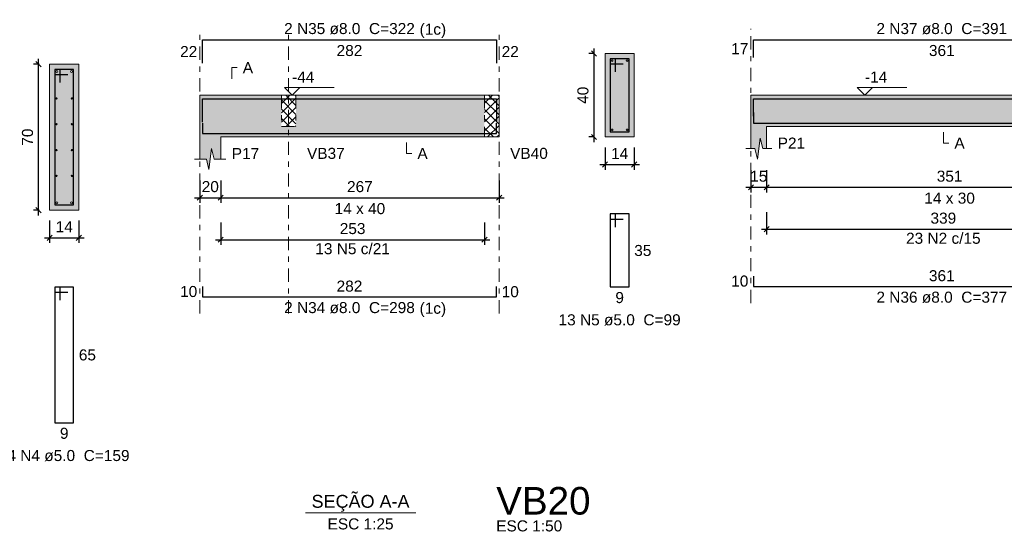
# Model space of a CAD drawing. Header units: millimetres. Extents: x 0 to 119, y 0 to 84.
# Tile 19 of 31: x 51 to 70, y 64 to 74. Entities that reach past the tile are written whole.
import ezdxf

# ---------------------------------------------------------------- set-up
doc = ezdxf.new("R2010")
doc.units = ezdxf.units.MM
doc.header["$MEASUREMENT"] = 0
doc.linetypes.add('DASHDOT', pattern=[2.54, 1.27, -0.635, 0, -0.635])
doc.linetypes.add('NULL', pattern=[0])
doc.layers.get('0').update_dxf_attribs({"lineweight": 18})
for name, color, linetype, lineweight in [('Descrição da armadura', 7, 'Continuous', 0), ('DT-Barras na forma', 2, 'Continuous', 30), ('DT-Barras no corte', 5, 'Continuous', 5), ('DT-Barras rebatidas', 2, 'Continuous', 30), ('DT-Cotas', 9, 'Continuous', 5), ('DT-Forma', 5, 'Continuous', 5), ('DT-Hachura forma vigas', 254, 'Continuous', 5), ('DT-Hachura intersecção vigas', 9, 'Continuous', 5), ('DT-Hachura seção vigas', 254, 'Continuous', 5), ('DT-Pontilhado', 9, 'DASHDOT', 5), ('DT-Textos', 7, 'Continuous', 5), ('DT-Título', 3, 'Continuous', 20), ('Textos armaduras', 7, 'Continuous', 0)]:
    doc.layers.add(name, color=color, linetype=linetype, lineweight=lineweight)
doc.styles.add('Arial', font='txt')
doc.dimstyles.new('UM_25.000000', dxfattribs={"dimtxt": 0.18, "dimasz": 0.1, "dimexe": 0.1, "dimexo": 0.2, "dimgap": 0, "dimtad": 1, "dimtih": 1, "dimtoh": 1, "dimdec": 1, "dimlfac": 25, "dimzin": 0, "dimdsep": 46, "dimtxsty": 'Standard', "dimcen": 0.09, "dimdle": 0.1, "dimadec": 1, "dimazin": 2, "dimtfac": 1, "dimtdec": 4, "dimtofl": 0, "dimtmove": 0, "dimatfit": 3, "dimfxl": 1, "dimtolj": 1, "dimarcsym": 0})
doc.dimstyles.new('UM_50.000000', dxfattribs={"dimtxt": 0.18, "dimasz": 0.1, "dimexe": 0.1, "dimexo": 0.2, "dimgap": 0, "dimtad": 1, "dimtih": 1, "dimtoh": 1, "dimdec": 1, "dimlfac": 50, "dimzin": 0, "dimdsep": 46, "dimtxsty": 'Standard', "dimcen": 0.09, "dimdle": 0.1, "dimadec": 1, "dimazin": 2, "dimtfac": 1, "dimtdec": 4, "dimtofl": 0, "dimtmove": 0, "dimatfit": 3, "dimfxl": 1, "dimtolj": 1, "dimarcsym": 0})

# ---------------------------------------------------------------- blocks, each defined once
blk = doc.blocks.new('_Oblique')
at = {"color": 0, "linetype": 'ByBlock', "lineweight": -2}
blk.add_line((-0.5, -0.5), (0.5, 0.5), dxfattribs=at)
blk = doc.blocks.new('*D73')
at = {"layer": 'Defpoints', "color": 0}
for p in [(50.992634, 73.20082), (51.204434, 73.20082), (51.204434, 70.40082)]:
    blk.add_point(p, dxfattribs=at)
at = {"layer": 'DT-Cotas', "color": 0, "lineweight": -2}
for p, q in [((50.992634, 70.30082), (50.992634, 73.30082)), ((51.004434, 73.20082), (50.892634, 73.20082)), ((51.004434, 70.40082), (50.892634, 70.40082))]:
    blk.add_line(p, q, dxfattribs=at)
at = {"layer": 'DT-Cotas', "color": 0, "lineweight": -2, "xscale": 0.1, "yscale": 0.1, "zscale": 0.1}
for p, rotation in [((50.992634, 73.20082), 90), ((50.992634, 70.40082), 270)]:
    blk.add_blockref('_Oblique', p, dxfattribs=dict(at, rotation=rotation))
at = {"layer": 'DT-Cotas', "color": 7, "insert": (50.780834, 71.80082), "char_height": 0.2118, "attachment_point": 5, "rotation": 90, "style": 'Arial'}
blk.add_mtext('\\A1;70', dxfattribs=at)
blk = doc.blocks.new('*D74')
at = {"layer": 'Defpoints', "color": 0}
for p in [(51.204434, 70.40082), (51.764434, 70.40082), (51.764434, 69.87132)]:
    blk.add_point(p, dxfattribs=at)
at = {"layer": 'DT-Cotas', "color": 0, "lineweight": -2}
for p, q in [((51.204434, 70.20082), (51.204434, 69.77132)), ((51.764434, 70.20082), (51.764434, 69.77132)), ((51.104434, 69.87132), (51.864434, 69.87132))]:
    blk.add_line(p, q, dxfattribs=at)
at = {"layer": 'DT-Cotas', "color": 0, "lineweight": -2, "xscale": 0.1, "yscale": 0.1, "zscale": 0.1, "rotation": 180}
blk.add_blockref('_Oblique', (51.204434, 69.87132), dxfattribs=at)
at = {"layer": 'DT-Cotas', "color": 0, "lineweight": -2, "xscale": 0.1, "yscale": 0.1, "zscale": 0.1}
blk.add_blockref('_Oblique', (51.764434, 69.87132), dxfattribs=at)
at = {"layer": 'DT-Cotas', "color": 7, "insert": (51.484434, 70.08312), "char_height": 0.2118, "attachment_point": 5, "rotation": 0.0057296, "style": 'Arial'}
blk.add_mtext('\\A1;14', dxfattribs=at)
blk = doc.blocks.new('*D77')
at = {"layer": 'Defpoints', "color": 0}
for p in [(54.086462, 71.16826), (54.486462, 71.16826), (54.486462, 70.63876)]:
    blk.add_point(p, dxfattribs=at)
at = {"layer": 'DT-Cotas', "color": 0, "lineweight": -2}
for p, q in [((54.086462, 70.96826), (54.086462, 70.53876)), ((54.486462, 70.96826), (54.486462, 70.53876)), ((53.986462, 70.63876), (54.586462, 70.63876))]:
    blk.add_line(p, q, dxfattribs=at)
at = {"layer": 'DT-Cotas', "color": 0, "lineweight": -2, "xscale": 0.1, "yscale": 0.1, "zscale": 0.1, "rotation": 180}
blk.add_blockref('_Oblique', (54.086462, 70.63876), dxfattribs=at)
at = {"layer": 'DT-Cotas', "color": 0, "lineweight": -2, "xscale": 0.1, "yscale": 0.1, "zscale": 0.1}
blk.add_blockref('_Oblique', (54.486462, 70.63876), dxfattribs=at)
at = {"layer": 'DT-Cotas', "color": 7, "insert": (54.286462, 70.85056), "char_height": 0.2118, "attachment_point": 5, "rotation": 0.0057296, "style": 'Arial'}
blk.add_mtext('\\A1;20', dxfattribs=at)
blk = doc.blocks.new('*D78')
at = {"layer": 'Defpoints', "color": 0}
for p in [(54.486462, 71.16826), (59.826062, 71.16826), (59.826062, 70.63876)]:
    blk.add_point(p, dxfattribs=at)
at = {"layer": 'DT-Cotas', "color": 0, "lineweight": -2}
for p, q in [((54.486462, 70.96826), (54.486462, 70.53876)), ((59.826062, 70.96826), (59.826062, 70.53876)), ((54.386462, 70.63876), (59.926062, 70.63876))]:
    blk.add_line(p, q, dxfattribs=at)
at = {"layer": 'DT-Cotas', "color": 0, "lineweight": -2, "xscale": 0.1, "yscale": 0.1, "zscale": 0.1, "rotation": 180}
blk.add_blockref('_Oblique', (54.486462, 70.63876), dxfattribs=at)
at = {"layer": 'DT-Cotas', "color": 0, "lineweight": -2, "xscale": 0.1, "yscale": 0.1, "zscale": 0.1}
blk.add_blockref('_Oblique', (59.826062, 70.63876), dxfattribs=at)
at = {"layer": 'DT-Cotas', "color": 7, "insert": (57.156262, 70.85056), "char_height": 0.2118, "attachment_point": 5, "rotation": 0.0057296, "style": 'Arial'}
blk.add_mtext('\\A1;267', dxfattribs=at)
blk = doc.blocks.new('*D79')
at = {"layer": 'Defpoints', "color": 0}
for p in [(61.647245, 73.40366), (61.859045, 73.40366), (61.859045, 71.80366)]:
    blk.add_point(p, dxfattribs=at)
at = {"layer": 'DT-Cotas', "color": 0, "lineweight": -2}
for p, q in [((61.647245, 71.70366), (61.647245, 73.50366)), ((61.659045, 73.40366), (61.547245, 73.40366)), ((61.659045, 71.80366), (61.547245, 71.80366))]:
    blk.add_line(p, q, dxfattribs=at)
at = {"layer": 'DT-Cotas', "color": 0, "lineweight": -2, "xscale": 0.1, "yscale": 0.1, "zscale": 0.1}
for p, rotation in [((61.647245, 73.40366), 90), ((61.647245, 71.80366), 270)]:
    blk.add_blockref('_Oblique', p, dxfattribs=dict(at, rotation=rotation))
at = {"layer": 'DT-Cotas', "color": 7, "insert": (61.435445, 72.60366), "char_height": 0.2118, "attachment_point": 5, "rotation": 90, "style": 'Arial'}
blk.add_mtext('\\A1;40', dxfattribs=at)
blk = doc.blocks.new('*D80')
at = {"layer": 'Defpoints', "color": 0}
for p in [(61.859045, 71.80366), (62.419045, 71.80366), (62.419045, 71.27416)]:
    blk.add_point(p, dxfattribs=at)
at = {"layer": 'DT-Cotas', "color": 0, "lineweight": -2}
for p, q in [((61.859045, 71.60366), (61.859045, 71.17416)), ((62.419045, 71.60366), (62.419045, 71.17416)), ((61.759045, 71.27416), (62.519045, 71.27416))]:
    blk.add_line(p, q, dxfattribs=at)
at = {"layer": 'DT-Cotas', "color": 0, "lineweight": -2, "xscale": 0.1, "yscale": 0.1, "zscale": 0.1, "rotation": 180}
blk.add_blockref('_Oblique', (61.859045, 71.27416), dxfattribs=at)
at = {"layer": 'DT-Cotas', "color": 0, "lineweight": -2, "xscale": 0.1, "yscale": 0.1, "zscale": 0.1}
blk.add_blockref('_Oblique', (62.419045, 71.27416), dxfattribs=at)
at = {"layer": 'DT-Cotas', "color": 7, "insert": (62.139045, 71.48596), "char_height": 0.2118, "attachment_point": 5, "rotation": 0.0057296, "style": 'Arial'}
blk.add_mtext('\\A1;14', dxfattribs=at)
blk = doc.blocks.new('*D81')
at = {"layer": 'Defpoints', "color": 0}
for p in [(54.486462, 70.36342), (59.546062, 70.36342), (59.546062, 69.83392)]:
    blk.add_point(p, dxfattribs=at)
at = {"layer": 'DT-Cotas', "color": 0, "lineweight": -2}
for p, q in [((54.486462, 70.16342), (54.486462, 69.73392)), ((59.546062, 70.16342), (59.546062, 69.73392)), ((54.386462, 69.83392), (59.646062, 69.83392))]:
    blk.add_line(p, q, dxfattribs=at)
at = {"layer": 'DT-Cotas', "color": 0, "lineweight": -2, "xscale": 0.1, "yscale": 0.1, "zscale": 0.1, "rotation": 180}
blk.add_blockref('_Oblique', (54.486462, 69.83392), dxfattribs=at)
at = {"layer": 'DT-Cotas', "color": 0, "lineweight": -2, "xscale": 0.1, "yscale": 0.1, "zscale": 0.1}
blk.add_blockref('_Oblique', (59.546062, 69.83392), dxfattribs=at)
at = {"layer": 'DT-Cotas', "color": 7, "insert": (57.016262, 70.04572), "char_height": 0.2118, "attachment_point": 5, "rotation": 0.0057296, "style": 'Arial'}
blk.add_mtext('\\A1;253', dxfattribs=at)
blk = doc.blocks.new('*D82')
at = {"layer": 'Defpoints', "color": 0}
for p in [(64.658585, 71.36826), (64.958585, 71.36826), (64.958585, 70.83876)]:
    blk.add_point(p, dxfattribs=at)
at = {"layer": 'DT-Cotas', "color": 0, "lineweight": -2}
for p, q in [((64.658585, 71.16826), (64.658585, 70.73876)), ((64.958585, 71.16826), (64.958585, 70.73876)), ((64.558585, 70.83876), (65.058585, 70.83876))]:
    blk.add_line(p, q, dxfattribs=at)
at = {"layer": 'DT-Cotas', "color": 0, "lineweight": -2, "xscale": 0.1, "yscale": 0.1, "zscale": 0.1, "rotation": 180}
blk.add_blockref('_Oblique', (64.658585, 70.83876), dxfattribs=at)
at = {"layer": 'DT-Cotas', "color": 0, "lineweight": -2, "xscale": 0.1, "yscale": 0.1, "zscale": 0.1}
blk.add_blockref('_Oblique', (64.958585, 70.83876), dxfattribs=at)
at = {"layer": 'DT-Cotas', "color": 7, "insert": (64.808585, 71.05056), "char_height": 0.2118, "attachment_point": 5, "rotation": 0.0057296, "style": 'Arial'}
blk.add_mtext('\\A1;15', dxfattribs=at)
blk = doc.blocks.new('*D83')
at = {"layer": 'Defpoints', "color": 0}
for p in [(64.958585, 71.36826), (71.978985, 71.36826), (71.978985, 70.83876)]:
    blk.add_point(p, dxfattribs=at)
at = {"layer": 'DT-Cotas', "color": 0, "lineweight": -2}
for p, q in [((64.958585, 71.16826), (64.958585, 70.73876)), ((71.978985, 71.16826), (71.978985, 70.73876)), ((64.858585, 70.83876), (72.078985, 70.83876))]:
    blk.add_line(p, q, dxfattribs=at)
at = {"layer": 'DT-Cotas', "color": 0, "lineweight": -2, "xscale": 0.1, "yscale": 0.1, "zscale": 0.1, "rotation": 180}
blk.add_blockref('_Oblique', (64.958585, 70.83876), dxfattribs=at)
at = {"layer": 'DT-Cotas', "color": 0, "lineweight": -2, "xscale": 0.1, "yscale": 0.1, "zscale": 0.1}
blk.add_blockref('_Oblique', (71.978985, 70.83876), dxfattribs=at)
at = {"layer": 'DT-Cotas', "color": 7, "insert": (68.468785, 71.05056), "char_height": 0.2118, "attachment_point": 5, "rotation": 0.0057296, "style": 'Arial'}
blk.add_mtext('\\A1;351', dxfattribs=at)
blk = doc.blocks.new('*D86')
at = {"layer": 'Defpoints', "color": 0}
for p in [(64.958585, 70.56342), (71.738985, 70.56342), (71.738985, 70.03392)]:
    blk.add_point(p, dxfattribs=at)
at = {"layer": 'DT-Cotas', "color": 0, "lineweight": -2}
for p, q in [((64.958585, 70.36342), (64.958585, 69.93392)), ((71.738985, 70.36342), (71.738985, 69.93392)), ((64.858585, 70.03392), (71.838985, 70.03392))]:
    blk.add_line(p, q, dxfattribs=at)
at = {"layer": 'DT-Cotas', "color": 0, "lineweight": -2, "xscale": 0.1, "yscale": 0.1, "zscale": 0.1, "rotation": 180}
blk.add_blockref('_Oblique', (64.958585, 70.03392), dxfattribs=at)
at = {"layer": 'DT-Cotas', "color": 0, "lineweight": -2, "xscale": 0.1, "yscale": 0.1, "zscale": 0.1}
blk.add_blockref('_Oblique', (71.738985, 70.03392), dxfattribs=at)
at = {"layer": 'DT-Cotas', "color": 7, "insert": (68.348785, 70.24572), "char_height": 0.2118, "attachment_point": 5, "rotation": 0.0057296, "style": 'Arial'}
blk.add_mtext('\\A1;339', dxfattribs=at)

msp = doc.modelspace()

# ---------------------------------------------------------------- hatches: boundary and pattern name
at = {"layer": 'DT-Hachura forma vigas', "linetype": 'Continuous'}
for points in [[(55.9299, 72.0037), (55.6499, 72.0037), (55.6499, 72.6037), (54.2865, 72.6037), (54.0865, 72.6037), (54.0865, 71.8037), (54.0865, 71.3801), (54.2115, 71.3801), (54.2615, 71.1801), (54.3115, 71.5801), (54.3615, 71.3801), (54.4865, 71.3801), (54.4865, 71.8037), (55.6499, 71.8037), (55.9299, 71.8037), (59.5461, 71.8037), (59.5461, 72.6037), (55.9299, 72.6037), (55.9299, 72.0037)], [(64.9586, 72.0037), (71.739, 72.0037), (71.739, 72.6037), (64.9586, 72.6037), (64.6586, 72.6037), (64.6586, 72.0037), (64.6586, 71.5801), (64.7336, 71.5801), (64.7836, 71.3801), (64.8336, 71.7801), (64.8836, 71.5801), (64.9586, 71.5801), (64.9586, 72.0037)]]:
    msp.add_hatch(color=254, dxfattribs=at).paths.add_polyline_path(points)
at = {"layer": 'DT-Hachura intersecção vigas', "linetype": 'Continuous'}
h = msp.add_hatch(dxfattribs=at)
h.set_pattern_fill('ANSI37', color=9, style=0)
h.paths.add_polyline_path([(55.6499, 72.0037), (55.9299, 72.0037), (55.9299, 72.6037), (55.6499, 72.6037), (55.6499, 72.0037)])
h = msp.add_hatch(dxfattribs=at)
h.set_pattern_fill('ANSI37', color=9, style=0)
h.paths.add_polyline_path([(59.5461, 71.8037), (59.8261, 71.8037), (59.8261, 72.6037), (59.5461, 72.6037), (59.5461, 71.8037)])
at = {"layer": 'DT-Hachura seção vigas', "linetype": 'Continuous'}
for points in [[(61.859, 71.8037), (61.859, 71.8037), (62.419, 71.8037), (62.419, 73.4037), (61.859, 73.4037), (61.859, 71.8037)], [(51.2044, 70.4008), (51.2044, 70.4008), (51.7644, 70.4008), (51.7644, 73.2008), (51.2044, 73.2008), (51.2044, 70.4008)]]:
    msp.add_hatch(color=254, dxfattribs=at).paths.add_polyline_path(points)

# ---------------------------------------------------------------- linework, layer by layer
at = {"layer": 'DT-Barras na forma'}
for p, q in [((62.059, 73.3037), (61.959, 73.3037)), ((61.959, 73.3037), (61.959, 71.9037)), ((62.319, 73.3037), (61.959, 73.3037)), ((61.959, 73.3037), (61.959, 73.2037)), ((62.059, 73.0537), (62.059, 73.3037)), ((62.319, 71.9037), (62.319, 73.3037)), ((51.4044, 73.1008), (51.3044, 73.1008)), ((51.3044, 73.1008), (51.3044, 70.5008)), ((51.6644, 73.1008), (51.3044, 73.1008)), ((51.3044, 73.1008), (51.3044, 73.0008)), ((51.4044, 72.8508), (51.4044, 73.1008)), ((51.6644, 70.5008), (51.6644, 73.1008)), ((61.959, 73.2037), (62.209, 73.2037)), ((51.3044, 73.0008), (51.5544, 73.0008)), ((61.959, 71.9037), (62.319, 71.9037)), ((51.3044, 70.5008), (51.6644, 70.5008))]:
    msp.add_line(p, q, dxfattribs=at)
for points in [[(54.1365, 72.0897), (54.1365, 72.5357), (59.7761, 72.5357), (59.7761, 72.0897)], [(64.7086, 72.2012), (64.7086, 72.5357), (71.929, 72.5357), (71.929, 72.2012)], [(64.7086, 72.2717), (64.7086, 72.0717), (71.929, 72.0717), (71.929, 72.2717)], [(54.1365, 72.0717), (54.1365, 71.8717), (59.7761, 71.8717), (59.7761, 72.0717)]]:
    msp.add_lwpolyline(points, dxfattribs=at)
at = {"layer": 'DT-Barras no corte'}
for centre, radius in [((61.995, 73.2677), 0.016), ((62.283, 73.2677), 0.016), ((51.3444, 73.0608), 0.02), ((51.6244, 73.0608), 0.02), ((51.337, 72.5448), 0.0126), ((51.6318, 72.5448), 0.0126), ((51.337, 72.0488), 0.0126), ((51.6318, 72.0488), 0.0126), ((61.995, 71.9397), 0.016), ((62.283, 71.9397), 0.016), ((51.337, 71.5528), 0.0126), ((51.6318, 71.5528), 0.0126), ((51.337, 71.0568), 0.0126), ((51.6318, 71.0568), 0.0126), ((51.3444, 70.5408), 0.02), ((51.6244, 70.5408), 0.02)]:
    msp.add_circle(centre, radius, dxfattribs=at)
at = {"layer": 'DT-Barras rebatidas'}
for points in [[(54.1365, 73.2193), (54.1365, 73.6653), (59.7761, 73.6653), (59.7761, 73.2193)], [(64.7086, 73.3308), (64.7086, 73.6653), (71.929, 73.6653), (71.929, 73.3308)], [(62.059, 70.077), (62.059, 70.327), (61.959, 70.327), (61.959, 68.927), (62.319, 68.927), (62.319, 70.327), (61.959, 70.327), (61.959, 70.227), (62.209, 70.227)], [(64.7086, 69.137), (64.7086, 68.937), (71.929, 68.937), (71.929, 69.137)], [(51.4044, 68.6741), (51.4044, 68.9241), (51.3044, 68.9241), (51.3044, 66.3241), (51.6644, 66.3241), (51.6644, 68.9241), (51.3044, 68.9241), (51.3044, 68.8241), (51.5544, 68.8241)], [(54.1365, 68.937), (54.1365, 68.737), (59.7761, 68.737), (59.7761, 68.937)]]:
    msp.add_lwpolyline(points, dxfattribs=at)
at = {"layer": 'DT-Forma'}
for p, q in [((62.419, 73.4037), (61.859, 73.4037)), ((61.859, 73.4037), (61.859, 71.8037)), ((62.419, 71.8037), (62.419, 73.4037)), ((51.7644, 73.2008), (51.2044, 73.2008)), ((51.2044, 73.2008), (51.2044, 70.4008)), ((51.7644, 70.4008), (51.7644, 73.2008)), ((54.0865, 72.6037), (54.2865, 72.6037)), ((54.2865, 72.6037), (55.6499, 72.6037)), ((55.6499, 72.6037), (55.9299, 72.6037)), ((55.9299, 72.6037), (59.5461, 72.6037)), ((59.5461, 72.6037), (59.8261, 72.6037)), ((64.6586, 72.6037), (64.9586, 72.6037)), ((64.9586, 72.6037), (71.739, 72.6037)), ((64.6586, 72.0037), (64.6586, 71.5801)), ((64.9586, 71.5801), (64.9586, 72.0037)), ((64.9586, 72.0037), (71.739, 72.0037)), ((54.0865, 71.8037), (54.0865, 71.3801)), ((54.4865, 71.3801), (54.4865, 71.8037)), ((54.4865, 71.8037), (55.6499, 71.8037)), ((55.6499, 71.8037), (55.9299, 71.8037)), ((55.9299, 71.8037), (59.5461, 71.8037)), ((59.5461, 71.8037), (59.8261, 71.8037)), ((61.859, 71.8037), (62.419, 71.8037)), ((64.7836, 71.3801), (64.8336, 71.7801)), ((64.8336, 71.7801), (64.8836, 71.5801)), ((54.2615, 71.1801), (54.3115, 71.5801)), ((54.3115, 71.5801), (54.3615, 71.3801)), ((64.5586, 71.5801), (64.7336, 71.5801)), ((64.7336, 71.5801), (64.7836, 71.3801)), ((64.8836, 71.5801), (65.0586, 71.5801)), ((53.9865, 71.3801), (54.2115, 71.3801)), ((54.2115, 71.3801), (54.2615, 71.1801)), ((54.3615, 71.3801), (54.5865, 71.3801)), ((51.2044, 70.4008), (51.7644, 70.4008))]:
    msp.add_line(p, q, dxfattribs=at)
at = {"layer": 'DT-Forma', "linetype": 'Continuous'}
for p, q in [((54.0865, 71.8037), (54.0865, 72.6037)), ((59.8261, 72.6037), (59.8261, 71.8037)), ((64.6586, 72.0037), (64.6586, 72.6037))]:
    msp.add_line(p, q, dxfattribs=at)
at = {"layer": 'DT-Pontilhado', "ltscale": 0.2}
for p, q in [((54.0865, 68.4193), (54.0865, 73.8771)), ((55.7899, 68.4193), (55.7899, 73.8771)), ((59.8261, 68.4193), (59.8261, 73.8771)), ((64.6586, 68.6193), (64.6586, 73.8771)), ((55.6499, 72.6037), (55.6499, 72.0037)), ((55.9299, 72.6037), (55.9299, 72.0037)), ((59.5461, 72.6037), (59.5461, 71.8037)), ((55.6499, 72.0037), (55.9299, 72.0037))]:
    msp.add_line(p, q, dxfattribs=at)
at = {"layer": 'DT-Textos'}
msp.add_line((56.1101, 64.5917), (58.2281, 64.5917), dxfattribs=at)
for points in [[(54.6983, 72.9214), (54.6983, 73.1332), (54.8042, 73.1332)], [(56.0043, 72.7519), (55.8561, 72.6037), (55.7078, 72.7519), (56.6609, 72.7519)], [(66.9927, 72.7519), (66.8444, 72.6037), (66.6962, 72.7519), (67.6493, 72.7519)], [(68.3488, 71.8978), (68.3488, 71.686), (68.4547, 71.686)], [(58.0479, 71.6978), (58.0479, 71.486), (58.1538, 71.486)]]:
    msp.add_lwpolyline(points, dxfattribs=at)

# ---------------------------------------------------------------- texts
at = {"layer": 'Descrição da armadura', "linetype": 'NULL', "char_height": 0.2118, "attachment_point": 8, "line_spacing_factor": 0.9, "style": 'Arial'}
for s, insert, width in [('2 N35 ø8.0  C=322', (56.9566, 73.7716), 4.916973), ('2 N37 ø8.0  C=391', (68.3187, 73.7716), 4.916973), ('23 N2 c/15', (68.3488, 69.7522), 2.805127), ('13 N5 c/21', (57.0163, 69.5522), 2.805127), ('2 N36 ø8.0  C=377', (68.3187, 68.6196), 4.916973), ('2 N34 ø8.0  C=298', (56.9566, 68.4196), 4.916973), ('13 N5 ø5.0  C=99', (62.1386, 68.1856), 4.594404), ('24 N4 ø5.0  C=159', (51.484, 65.5826), 4.916973)]:
    msp.add_mtext(s, dxfattribs=dict(at, insert=insert, width=width))
at = {"layer": 'DT-Textos', "linetype": 'NULL', "line_spacing_factor": 0.798, "style": 'Arial'}
for s, insert, char_height, width, attachment_point in [('(1c)', (58.3016, 73.7017), 0.2118, 0.998857, 7), ('A', (54.9096, 73.0276), 0.2118, 0.386855, 7), ('-44', (55.8556, 72.8476), 0.2118, 0.838281, 7), ('-14', (66.8447, 72.8476), 0.2118, 0.838281, 7), ('P21', (65.1707, 71.5806), 0.2118, 1.031992, 7), ('A', (68.5607, 71.5806), 0.2118, 0.386855, 7), ('P17', (54.6986, 71.3806), 0.2118, 1.031992, 7), ('VB37', (56.1416, 71.3806), 0.2118, 1.418848, 7), ('A', (58.2596, 71.3806), 0.2118, 0.386855, 7), ('VB40', (60.0376, 71.3806), 0.2118, 1.418848, 7), ('14 x 30', (68.4687, 70.5216), 0.2118, 1.902559, 8), ('14 x 40', (57.1566, 70.3216), 0.2118, 1.902559, 8), ('(1c)', (58.3016, 68.3497), 0.2118, 0.998857, 7), ('SEÇÃO A-A', (57.1691, 64.6158), 0.2471, 3.812061, 8), ('ESC 1:25', (57.1691, 64.2737), 0.2118, 2.482559, 8), ('ESC 1:50', (59.7713, 64.2357), 0.2118, 2.482559, 7)]:
    msp.add_mtext(s, dxfattribs=dict(at, insert=insert, char_height=char_height, width=width, attachment_point=attachment_point))
at = {"layer": 'DT-Título', "linetype": 'NULL', "insert": (59.7713, 64.5536), "char_height": 0.5295, "width": 3.620508, "attachment_point": 7, "line_spacing_factor": 0.798, "style": 'Arial'}
msp.add_mtext('VB20', dxfattribs=at)
at = {"layer": 'Textos armaduras', "linetype": 'NULL', "char_height": 0.2118, "line_spacing_factor": 0.9, "style": 'Arial'}
for s, insert, width, attachment_point in [('17', (64.6086, 73.3921), 1.045137, 9), ('22', (54.0365, 73.3364), 1.045137, 9), ('282', (56.9563, 73.568), 1.367705, 2), ('22', (59.8761, 73.5482), 1.045137, 1), ('361', (68.3188, 73.568), 1.367705, 2), ('35', (62.419, 69.7329), 1.045137, 1), ('10', (64.6086, 68.9311), 1.045137, 9), ('361', (68.3188, 69.0343), 1.367705, 8), ('10', (54.0365, 68.7311), 1.045137, 9), ('282', (56.9563, 68.8343), 1.367705, 8), ('10', (59.8761, 68.9429), 1.045137, 1), ('9', (62.139, 68.8297), 0.722568, 2), ('65', (51.7644, 67.73), 1.045137, 1), ('9', (51.4844, 66.2268), 0.722568, 2)]:
    msp.add_mtext(s, dxfattribs=dict(at, insert=insert, width=width, attachment_point=attachment_point))

# ---------------------------------------------------------------- dimensions: what is measured, and where the dimension line sits
at = {"layer": 'DT-Cotas'}
for base, p1, p2, picture, middle in [((61.6472, 73.4037), (61.859, 71.8037), (61.859, 73.4037), '*D79', (61.4354, 72.6037)), ((50.9926, 73.2008), (51.2044, 70.4008), (51.2044, 73.2008), '*D73', (50.7808, 71.8008))]:
    dim = msp.add_linear_dim(base=base, p1=p1, p2=p2, angle=90, dimstyle='UM_25.000000', override={"dimtxt": 0.2118, "dimasz": 0.1, "dimexe": 0.1, "dimexo": 0.2, "dimtad": 1, "dimtih": 0, "dimtoh": 0, "dimdec": 1, "dimlfac": 25, "dimzin": 8, "dimtxsty": 'Arial', "dimblk": 'Oblique', "dimblk1": 'Oblique', "dimblk2": 'Oblique', "dimsah": 1, "dimdle": 0.1, "dimse1": 0, "dimse2": 0, "dimclrt": 7, "dimadec": 1, "dimazin": 3, "dimtmove": 2, "dimldrblk": 'Oblique'}, dxfattribs=at)
    dim.commit()
    dim.dimension.update_dxf_attribs({"geometry": picture, "text_midpoint": middle, "dimtype": 160, "text_rotation": 90})
for base, p1, p2, dimstyle, override, picture, middle in [((62.419, 71.2742), (61.859, 71.8037), (62.419, 71.8037), 'UM_25.000000', {"dimtxt": 0.2118, "dimasz": 0.1, "dimexe": 0.1, "dimexo": 0.2, "dimtad": 1, "dimtih": 0, "dimtoh": 0, "dimdec": 1, "dimlfac": 25, "dimzin": 8, "dimtxsty": 'Arial', "dimblk": 'Oblique', "dimblk1": 'Oblique', "dimblk2": 'Oblique', "dimsah": 1, "dimdle": 0.1, "dimse1": 0, "dimse2": 0, "dimclrt": 7, "dimadec": 1, "dimazin": 3, "dimtmove": 2, "dimldrblk": 'Oblique'}, '*D80', (62.139, 71.486)), ((64.9586, 70.8388), (64.6586, 71.3683), (64.9586, 71.3683), 'UM_50.000000', {"dimtxt": 0.2118, "dimasz": 0.1, "dimexe": 0.1, "dimexo": 0.2, "dimtad": 1, "dimtih": 0, "dimtoh": 0, "dimdec": 1, "dimlfac": 50, "dimzin": 8, "dimtxsty": 'Arial', "dimblk": 'Oblique', "dimblk1": 'Oblique', "dimblk2": 'Oblique', "dimsah": 1, "dimdle": 0.1, "dimse1": 0, "dimse2": 0, "dimclrt": 7, "dimadec": 1, "dimazin": 3, "dimtmove": 2, "dimldrblk": 'Oblique'}, '*D82', (64.8086, 71.0506)), ((71.979, 70.8388), (64.9586, 71.3683), (71.979, 71.3683), 'UM_50.000000', {"dimtxt": 0.2118, "dimasz": 0.1, "dimexe": 0.1, "dimexo": 0.2, "dimtad": 1, "dimtih": 0, "dimtoh": 0, "dimdec": 1, "dimlfac": 50, "dimzin": 8, "dimtxsty": 'Arial', "dimblk": 'Oblique', "dimblk1": 'Oblique', "dimblk2": 'Oblique', "dimsah": 1, "dimdle": 0.1, "dimse1": 0, "dimse2": 0, "dimclrt": 7, "dimadec": 1, "dimazin": 3, "dimtmove": 2, "dimldrblk": 'Oblique'}, '*D83', (68.4688, 71.0506)), ((54.4865, 70.6388), (54.0865, 71.1683), (54.4865, 71.1683), 'UM_50.000000', {"dimtxt": 0.2118, "dimasz": 0.1, "dimexe": 0.1, "dimexo": 0.2, "dimtad": 1, "dimtih": 0, "dimtoh": 0, "dimdec": 1, "dimlfac": 50, "dimzin": 8, "dimtxsty": 'Arial', "dimblk": 'Oblique', "dimblk1": 'Oblique', "dimblk2": 'Oblique', "dimsah": 1, "dimdle": 0.1, "dimse1": 0, "dimse2": 0, "dimclrt": 7, "dimadec": 1, "dimazin": 3, "dimtmove": 2, "dimldrblk": 'Oblique'}, '*D77', (54.2865, 70.8506)), ((59.8261, 70.6388), (54.4865, 71.1683), (59.8261, 71.1683), 'UM_50.000000', {"dimtxt": 0.2118, "dimasz": 0.1, "dimexe": 0.1, "dimexo": 0.2, "dimtad": 1, "dimtih": 0, "dimtoh": 0, "dimdec": 1, "dimlfac": 50, "dimzin": 8, "dimtxsty": 'Arial', "dimblk": 'Oblique', "dimblk1": 'Oblique', "dimblk2": 'Oblique', "dimsah": 1, "dimdle": 0.1, "dimse1": 0, "dimse2": 0, "dimclrt": 7, "dimadec": 1, "dimazin": 3, "dimtmove": 2, "dimldrblk": 'Oblique'}, '*D78', (57.1563, 70.8506)), ((71.739, 70.0339), (64.9586, 70.5634), (71.739, 70.5634), 'UM_50.000000', {"dimtxt": 0.2118, "dimasz": 0.1, "dimexe": 0.1, "dimexo": 0.2, "dimtad": 1, "dimtih": 0, "dimtoh": 0, "dimdec": 1, "dimlfac": 50, "dimzin": 8, "dimtxsty": 'Arial', "dimblk": 'Oblique', "dimblk1": 'Oblique', "dimblk2": 'Oblique', "dimsah": 1, "dimdle": 0.1, "dimse1": 0, "dimse2": 0, "dimclrt": 7, "dimadec": 1, "dimazin": 3, "dimtmove": 2, "dimldrblk": 'Oblique'}, '*D86', (68.3488, 70.2457)), ((51.7644, 69.8713), (51.2044, 70.4008), (51.7644, 70.4008), 'UM_25.000000', {"dimtxt": 0.2118, "dimasz": 0.1, "dimexe": 0.1, "dimexo": 0.2, "dimtad": 1, "dimtih": 0, "dimtoh": 0, "dimdec": 1, "dimlfac": 25, "dimzin": 8, "dimtxsty": 'Arial', "dimblk": 'Oblique', "dimblk1": 'Oblique', "dimblk2": 'Oblique', "dimsah": 1, "dimdle": 0.1, "dimse1": 0, "dimse2": 0, "dimclrt": 7, "dimadec": 1, "dimazin": 3, "dimtmove": 2, "dimldrblk": 'Oblique'}, '*D74', (51.4844, 70.0831)), ((59.5461, 69.8339), (54.4865, 70.3634), (59.5461, 70.3634), 'UM_50.000000', {"dimtxt": 0.2118, "dimasz": 0.1, "dimexe": 0.1, "dimexo": 0.2, "dimtad": 1, "dimtih": 0, "dimtoh": 0, "dimdec": 1, "dimlfac": 50, "dimzin": 8, "dimtxsty": 'Arial', "dimblk": 'Oblique', "dimblk1": 'Oblique', "dimblk2": 'Oblique', "dimsah": 1, "dimdle": 0.1, "dimse1": 0, "dimse2": 0, "dimclrt": 7, "dimadec": 1, "dimazin": 3, "dimtmove": 2, "dimldrblk": 'Oblique'}, '*D81', (57.0163, 70.0457))]:
    dim = msp.add_linear_dim(base=base, p1=p1, p2=p2, dimstyle=dimstyle, override=override, dxfattribs=at)
    dim.commit()
    dim.dimension.update_dxf_attribs({"geometry": picture, "text_midpoint": middle, "dimtype": 160, "text_rotation": 0.00573})

doc.saveas('drawing.dxf')
